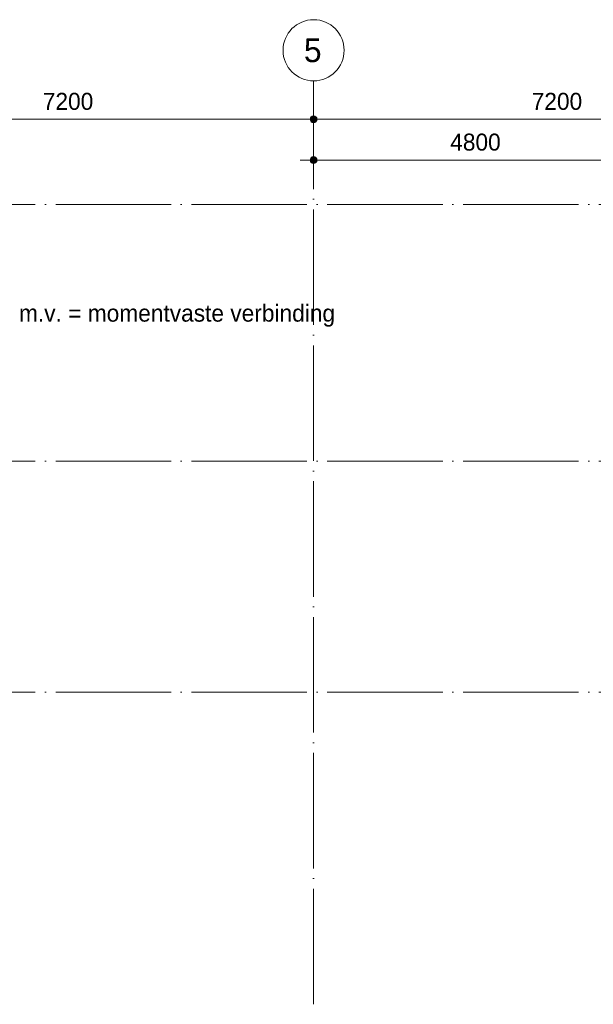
# Model space of a CAD drawing. Header units: millimetres. Extents: x 4517 to 474157, y -4632 to 9900.
# Tile 74 of 114: x 324398 to 332846, y -4594 to 9900. Entities that reach past the tile are written whole.
import ezdxf

# ---------------------------------------------------------------- set-up
doc = ezdxf.new("R2010")
doc.units = ezdxf.units.MM
doc.linetypes.add('WSP_stramienlijn', pattern=[2000, 1700, -150, 0, -150])
for name, color, linetype, lineweight in [('00_maatvoering', 8, 'Continuous', 13), ('00_maatvoering-100', 8, 'Continuous', 13), ('00_text', 7, 'Continuous', 13), ('07_stramien', 4, 'Continuous', 13), ('07_stramien - levels', 7, 'Continuous', 13)]:
    doc.layers.add(name, color=color, linetype=linetype, lineweight=lineweight)
doc.styles.add('Revittext', font='txt', dxfattribs={"height": 250})
doc.styles.add('Revittext_2', font='txt', dxfattribs={"height": 350})
doc.dimstyles.new('WSP_25_-_transparant', dxfattribs={"dimscale": 304.8, "dimtxt": 252.223969, "dimasz": 1.312336, "dimexe": 0.656168, "dimexo": 0.0625, "dimgap": 0.213255, "dimtad": 1, "dimdec": 0, "dimzin": 0, "dimdsep": 46, "dimtxsty": 'Revittext', "dimblk1": 'DOTSMALL', "dimblk2": 'DOTSMALL', "dimsah": 1, "dimcen": 0.09, "dimdle": 0.656168, "dimazin": 0, "dimtfac": 1, "dimtdec": 4, "dimtix": 1, "dimtmove": 0, "dimatfit": 3, "dimfxl": 0.656168, "dimfxlon": 1, "dimtvp": 1, "dimtolj": 1, "dimtzin": 0, "dimarcsym": 2})

# ---------------------------------------------------------------- blocks, each defined once
blk = doc.blocks.new('Grid - Stramienbol 9_0mm-3500-as F')
at = {"layer": '07_stramien'}
blk.add_circle((5000, 9450), 450, dxfattribs=at)
blk = doc.blocks.new('DIMBLOCK89-as F')
at = {"layer": '00_maatvoering-100'}
h = blk.add_hatch(color=256, dxfattribs=at)
edge = h.paths.add_edge_path()
edge.add_arc((321526, 8434), 50, 0, 360)
h = blk.add_hatch(color=256, dxfattribs=at)
edge = h.paths.add_edge_path()
edge.add_arc((328726, 8434), 50, 0, 360)
for p, q in [((321526, 8634), (321526, 8234)), ((321526, 8434), (321526, 8634)), ((328726, 8634), (328726, 8234)), ((328726, 8434), (328726, 8634)), ((321526, 8434), (328726, 8434))]:
    blk.add_line(p, q, dxfattribs=at)
for centre in [(321526, 8434), (328726, 8434)]:
    blk.add_circle(centre, 50, dxfattribs=at)
at = {"layer": '00_maatvoering-100', "color": 0, "insert": (324738, 8823), "char_height": 250, "width": 931.29, "attachment_point": 1, "line_spacing_factor": 0.931288, "style": 'Revittext'}
blk.add_mtext('7200', dxfattribs=at)
blk = doc.blocks.new('_DotSmall')
at = {"color": 0, "linetype": 'ByBlock', "const_width": 0.5}
blk.add_lwpolyline([(-0.0625, 0, 1), (0.0625, 0, 1)], format="xyb", close=True, dxfattribs=at)
blk = doc.blocks.new('DIMBLOCK90-as F')
at = {"layer": '00_maatvoering-100'}
h = blk.add_hatch(color=256, dxfattribs=at)
edge = h.paths.add_edge_path()
edge.add_arc((328726, 8434), 50, 0, 360)
h = blk.add_hatch(color=256, dxfattribs=at)
edge = h.paths.add_edge_path()
edge.add_arc((335926, 8434), 50, 0, 360)
for p, q in [((328726, 8634), (328726, 8234)), ((328726, 8434), (328726, 8634)), ((335926, 8634), (335926, 8234)), ((335926, 8434), (335926, 8634)), ((328726, 8434), (335926, 8434))]:
    blk.add_line(p, q, dxfattribs=at)
for centre in [(328726, 8434), (335926, 8434)]:
    blk.add_circle(centre, 50, dxfattribs=at)
at = {"layer": '00_maatvoering-100', "color": 0, "insert": (331938, 8823), "char_height": 250, "width": 931.29, "attachment_point": 1, "line_spacing_factor": 0.931288, "style": 'Revittext'}
blk.add_mtext('7200', dxfattribs=at)
blk = doc.blocks.new('DIMBLOCK93-as F')
at = {"layer": '00_maatvoering-100'}
h = blk.add_hatch(color=256, dxfattribs=at)
edge = h.paths.add_edge_path()
edge.add_arc((328726, 7834), 50, 0, 360)
h = blk.add_hatch(color=256, dxfattribs=at)
edge = h.paths.add_edge_path()
edge.add_arc((333526, 7834), 50, 0, 360)
for p, q in [((328726, 8034), (328726, 7634)), ((328726, 7834), (328726, 8034)), ((333526, 8034), (333526, 7634)), ((333526, 7834), (333526, 8034)), ((328526, 7834), (333526, 7834))]:
    blk.add_line(p, q, dxfattribs=at)
for centre in [(328726, 7834), (333526, 7834)]:
    blk.add_circle(centre, 50, dxfattribs=at)
at = {"layer": '00_maatvoering-100', "color": 0, "insert": (330738, 8223), "char_height": 250, "width": 931.29, "attachment_point": 1, "line_spacing_factor": 0.931288, "style": 'Revittext'}
blk.add_mtext('4800', dxfattribs=at)

msp = doc.modelspace()

# ---------------------------------------------------------------- linework, layer by layer
at = {"layer": '07_stramien', "linetype": 'WSP_stramienlijn'}
msp.add_line((328726.1, -4594.5), (328726.1, 9000), dxfattribs=at)
at = {"layer": '07_stramien - levels', "linetype": 'WSP_stramienlijn'}
for p, q in [((292926.1, 7180), (349200.4, 7180)), ((292926.1, 3400), (349200.4, 3400)), ((292926.1, 0), (349200.4, 0))]:
    msp.add_line(p, q, dxfattribs=at)

# ---------------------------------------------------------------- block references
at = {"layer": '07_stramien'}
msp.add_blockref('Grid - Stramienbol 9_0mm-3500-as F', (323726.1, 0), dxfattribs=at)

# ---------------------------------------------------------------- texts
at = {"layer": '00_text', "lineweight": 18, "insert": (324387.7, 5704.9), "char_height": 250, "width": 5900.42, "attachment_point": 1, "style": 'Revittext'}
msp.add_mtext('m.v. = momentvaste verbinding', dxfattribs=at)
at = {"layer": '07_stramien', "insert": (328583.4, 9625.6), "char_height": 350, "width": 336.709, "attachment_point": 1, "style": 'Revittext_2'}
msp.add_mtext('5', dxfattribs=at)

# ---------------------------------------------------------------- dimensions: what is measured, and where the dimension line sits
at = {"layer": '00_maatvoering'}
for base, p1, p2, override, picture, middle in [((328726.1, 8434.4), (321526.1, 8634.4), (328726.1, 8634.4), {"dimpost": '<>', "dimfxl": 7200}, 'DIMBLOCK89-as F', (325126.1, 8627.1)), ((335926.1, 8434.4), (328726.1, 8634.4), (335926.1, 8634.4), {"dimpost": '<>', "dimfxl": 7200}, 'DIMBLOCK90-as F', (332326.1, 8627.1)), ((333526.1, 7834.4), (328726.1, 8034.4), (333526.1, 8034.4), {"dimpost": '<>', "dimfxl": 4800}, 'DIMBLOCK93-as F', (331126.1, 8027.1))]:
    dim = msp.add_linear_dim(base=base, p1=p1, p2=p2, dimstyle='WSP_25_-_transparant', override=override, dxfattribs=at)
    dim.commit()
    dim.dimension.update_dxf_attribs({"geometry": picture, "text_midpoint": middle})

doc.saveas('drawing.dxf')
